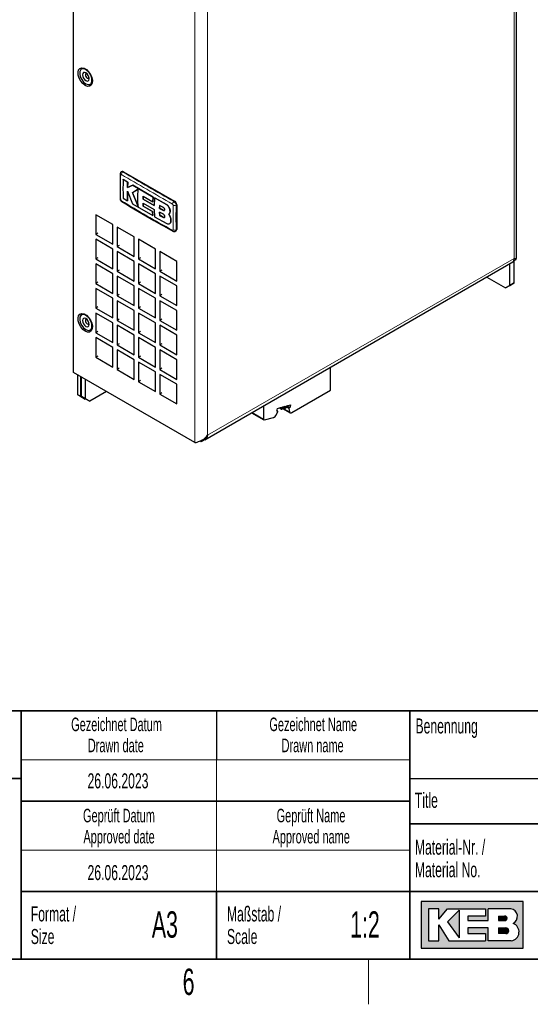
# Model space of a CAD drawing. Header units: millimetres. Extents: x 5 to 418, y 2 to 292.
# Tile 6 of 11: x 266 to 334, y 6 to 137. Entities that reach past the tile are written whole.
import ezdxf

# ---------------------------------------------------------------- set-up
doc = ezdxf.new("R2010")
doc.units = ezdxf.units.MM
doc.layers.add('SLD-0', color=7, linetype='Continuous')
doc.styles.add('SLDTEXTSTYLE0', font='TXT', dxfattribs={"width": 0.605})

msp = doc.modelspace()

# ---------------------------------------------------------------- hatches: boundary and pattern name
at = {"linetype": 'Continuous'}
h = msp.add_hatch(color=7, dxfattribs=at)
h.paths.add_polyline_path([(319.519086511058, 13.45626988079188), (333.083981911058, 13.45626988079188), (333.083981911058, 19.65736492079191), (319.519086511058, 19.65736492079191)], flags=0)
edge = h.paths.add_edge_path(flags=0)
edge.add_arc((331.3188604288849, 15.61738520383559), 1.20464082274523, -81.72003226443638, 70.1709600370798, ccw=False)
edge.add_line((331.4923410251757, 14.42530131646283), (331.480008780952, 14.42519098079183))
edge.add_line((331.480008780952, 14.42519098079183), (328.4331606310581, 14.42519098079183))
edge.add_line((328.4331606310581, 14.42519098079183), (328.4331606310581, 16.16924896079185))
edge.add_line((328.4331606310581, 16.16924896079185), (325.7201815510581, 16.16924896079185))
edge.add_line((325.7201815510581, 16.16924896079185), (325.7201815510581, 15.39411208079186))
edge.add_line((325.7201815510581, 15.39411208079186), (328.0455921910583, 15.39411208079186))
edge.add_line((328.0455921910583, 15.39411208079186), (328.0455921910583, 14.42519098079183))
edge.add_line((328.0455921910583, 14.42519098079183), (323.2009866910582, 14.42519098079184))
edge.add_line((323.2009866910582, 14.42519098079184), (321.8444971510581, 16.55681740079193))
edge.add_line((321.8444971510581, 16.55681740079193), (321.8444971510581, 14.42519098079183))
edge.add_line((321.8444971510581, 14.42519098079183), (320.4880076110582, 14.42519098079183))
edge.add_line((320.4880076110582, 14.42519098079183), (320.4880076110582, 18.68844382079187))
edge.add_line((320.4880076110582, 18.68844382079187), (321.8444971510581, 18.68844382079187))
edge.add_line((321.8444971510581, 18.68844382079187), (321.8444971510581, 17.33195428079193))
edge.add_line((321.8444971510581, 17.33195428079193), (323.0072024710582, 18.68844382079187))
edge.add_line((323.0072024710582, 18.68844382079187), (328.0455921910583, 18.68844382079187))
edge.add_line((328.0455921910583, 18.68844382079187), (328.0455921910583, 17.71952272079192))
edge.add_line((328.0455921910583, 17.71952272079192), (325.7201815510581, 17.71952272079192))
edge.add_line((325.7201815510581, 17.71952272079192), (325.7201815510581, 17.13817006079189))
edge.add_line((325.7201815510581, 17.13817006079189), (328.4331606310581, 17.13817006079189))
edge.add_line((328.4331606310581, 17.13817006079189), (328.4331606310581, 18.68844382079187))
edge.add_line((328.4331606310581, 18.68844382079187), (331.4242487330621, 18.68844382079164))
edge.add_line((331.4242487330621, 18.68844382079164), (331.4256482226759, 18.68844382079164))
edge.add_line((331.4256482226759, 18.68844382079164), (331.4259454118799, 18.68845828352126))
edge.add_arc((331.2860949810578, 17.67430640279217), 1.023749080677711, -64.45894120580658, 82.14849338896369, ccw=False)
msp.add_hatch(color=7, dxfattribs=at).paths.add_polyline_path([(324.5574762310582, 14.81275942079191), (324.557476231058, 18.49465960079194), (323.0072024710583, 16.94438584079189)], flags=0)
h = msp.add_hatch(color=7, dxfattribs=at)
edge = h.paths.add_edge_path(flags=0)
edge.add_line((329.7896501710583, 17.13817006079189), (330.6013652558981, 17.13817006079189))
edge.add_arc((330.6568434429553, 17.42884639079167), 0.2959232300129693, 259.1945394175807, 460.8054605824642)
edge.add_line((330.6013652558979, 17.71952272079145), (329.7896501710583, 17.71952272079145))
edge.add_line((329.7896501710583, 17.71952272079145), (329.7896501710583, 17.13817006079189))
h = msp.add_hatch(color=7, dxfattribs=at)
edge = h.paths.add_edge_path(flags=0)
edge.add_line((329.7896501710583, 15.39411208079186), (330.7588584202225, 15.39411208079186))
edge.add_arc((330.7588584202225, 15.78168052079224), 0.3875684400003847, 270.0000000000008, 450.0000000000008)
edge.add_line((330.7588584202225, 16.16924896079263), (330.7386620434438, 16.16924896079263))
edge.add_line((330.7386620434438, 16.16924896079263), (329.7896501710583, 16.16924896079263))
edge.add_line((329.7896501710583, 16.16924896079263), (329.7896501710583, 15.39411208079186))

# ---------------------------------------------------------------- linework, layer by layer
at = {"color": 7, "linetype": 'Continuous', "lineweight": 18}
for p, q in [((331.8544699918, 105.1358900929), (331.8544699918, 183.5238080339)), ((289.4280631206, 80.6434874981), (289.4280631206, 160.9911033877)), ((291.1251193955, 81.6233364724), (291.1251193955, 160.0112544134)), ((279.9528322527, 116.6520482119), (279.8645946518, 116.6011097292)), ((286.7410573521, 112.7332892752), (286.6528194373, 112.6823506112)), ((285.2603347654, 111.5118687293), (285.2659989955, 111.5151386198)), ((285.6179148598, 112.3149797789), (285.6235814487, 112.318251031)), ((287.0239000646, 112.2433913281), (286.9356786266, 112.192462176)), ((285.2676359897, 110.5777975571), (285.2733016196, 110.5810682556)), ((287.0239000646, 108.9772280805), (286.9356787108, 108.926298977)), ((331.8544699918, 105.1358900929), (291.1251193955, 81.6233364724)), ((300.9298847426, 85.1806011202), (300.7498447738, 85.2845359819)), ((302.0027576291, 84.7486633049), (301.1027528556, 85.2682250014)), ((301.421653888, 85.3123312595), (301.2416139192, 85.4162661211)), ((301.9433004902, 85.1618087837), (301.5877871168, 85.3670422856)), ((301.9908275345, 85.2531914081), (301.6095321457, 85.4733085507)), ((301.6118154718, 85.4844669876), (302.0032723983, 85.2584837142)), ((298.5698078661, 83.752292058), (297.0429624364, 84.6337211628)), ((300.4214149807, 84.8347517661), (300.3596363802, 84.8704157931))]:
    msp.add_line(p, q, dxfattribs=at)
at = {"color": 7, "linetype": 'Continuous', "lineweight": 25}
for p, q in [((332.2059418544, 105.1356970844), (332.2059418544, 184.5035773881)), ((273.3060285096, 89.9505399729), (273.3060285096, 170.2981558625)), ((279.7528485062, 116.6718514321), (279.6649885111, 116.6211309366)), ((279.9528322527, 116.6520482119), (286.7410573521, 112.7332892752)), ((279.8976879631, 115.6369807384), (279.903349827, 115.6402492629)), ((280.5004674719, 115.2667176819), (279.8976879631, 115.6369807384)), ((279.903349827, 115.6402492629), (280.5061348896, 115.2699894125)), ((280.4756589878, 114.5557897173), (280.5004674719, 115.2667176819)), ((280.5061348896, 115.2699894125), (280.4813243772, 114.5590602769)), ((280.5004674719, 115.2667176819), (280.5061348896, 115.2699894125)), ((280.4687482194, 114.0617866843), (281.1640399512, 112.3729435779)), ((280.4979233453, 112.7790334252), (280.4687482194, 114.0617866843)), ((280.4744130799, 114.0650569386), (280.5035905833, 112.782305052)), ((281.1902142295, 114.8475866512), (280.4756589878, 114.5557897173)), ((280.4756589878, 114.5557897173), (280.4813243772, 114.5590602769)), ((280.4813243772, 114.5590602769), (281.1958906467, 114.8508635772)), ((281.9122586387, 114.3300012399), (281.1462236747, 113.8630462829)), ((281.1462236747, 113.8630462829), (281.1518863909, 113.8663152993)), ((281.1462236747, 113.8630462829), (281.9051444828, 112.0362973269)), ((281.1518863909, 113.8663152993), (281.9179416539, 114.3332819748)), ((281.9108246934, 112.0395764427), (281.1518863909, 113.8663152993)), ((281.1902142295, 114.8475866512), (281.1958906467, 114.8508635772)), ((283.8892956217, 113.2715141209), (281.1902142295, 114.8475866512)), ((281.1958906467, 114.8508635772), (283.8949826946, 113.2747971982)), ((279.8966259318, 113.1497261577), (280.4979233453, 112.7790334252)), ((280.4979233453, 112.7790334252), (280.5035905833, 112.782305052)), ((282.5562987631, 112.9997835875), (282.5715806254, 113.3853134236)), ((282.5562987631, 112.9997835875), (282.5619582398, 113.0030507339)), ((284.0338538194, 112.1612746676), (282.5562987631, 112.9997835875)), ((282.5772492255, 113.3885858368), (282.5619582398, 113.0030507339)), ((282.5619582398, 113.0030507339), (284.0395144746, 112.1645424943)), ((282.5715806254, 113.3853134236), (283.8470608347, 112.6571495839)), ((283.8470608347, 112.6571495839), (283.8892956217, 113.2715141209)), ((283.8470608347, 112.6571495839), (283.8527289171, 112.6604216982)), ((283.8949826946, 113.2747971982), (283.8527289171, 112.6604216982)), ((283.8892956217, 113.2715141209), (283.8949826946, 113.2747971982)), ((284.0884305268, 113.1594718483), (284.0338538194, 112.1612746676)), ((284.0884305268, 113.1594718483), (284.0941156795, 113.1627538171)), ((285.6179148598, 112.3149797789), (284.0884305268, 113.1594718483)), ((284.0941156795, 113.1627538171), (285.6235814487, 112.318251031)), ((281.1640399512, 112.3729435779), (283.8337060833, 110.8114592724)), ((282.5547916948, 112.4841991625), (284.0321564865, 111.6460063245)), ((282.5694450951, 112.0762063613), (282.5547916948, 112.4841991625)), ((282.5604499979, 112.4874656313), (282.5751122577, 112.0794779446)), ((282.5694450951, 112.0762063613), (282.5751122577, 112.0794779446)), ((283.792947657, 111.3771401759), (282.5694450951, 112.0762063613)), ((282.5751122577, 112.0794779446), (283.7986145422, 111.3804115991)), ((283.792947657, 111.3771401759), (283.7986145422, 111.3804115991)), ((283.8337060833, 110.8114592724), (283.792947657, 111.3771401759)), ((283.7986145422, 111.3804115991), (283.8393919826, 110.8147416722)), ((284.0321564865, 111.6460063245), (284.0844211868, 110.6705158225)), ((284.7447557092, 111.2609630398), (284.7555996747, 110.8507710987)), ((285.2591380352, 110.9893438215), (284.7447557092, 111.2609630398)), ((284.7572575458, 112.154495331), (284.7462831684, 111.7836788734)), ((284.7462831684, 111.7836788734), (284.7519458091, 111.7869478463)), ((284.7462831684, 111.7836788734), (285.2603347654, 111.5118687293)), ((284.7612656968, 110.8540420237), (284.7504177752, 111.2642316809)), ((284.7519458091, 111.7869478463), (284.7629241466, 112.15776659)), ((285.2659989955, 111.5151386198), (284.7519458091, 111.7869478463)), ((285.2689351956, 111.8813147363), (284.7572575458, 112.154495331)), ((286.1393029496, 111.4228165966), (286.1449682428, 111.4260871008)), ((287.0239000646, 112.2433913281), (287.0239000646, 108.9772280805)), ((278.5386186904, 109.6296645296), (276.2758769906, 110.9359175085)), ((276.2758769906, 110.9359175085), (276.2758769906, 108.3229869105)), ((283.8337060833, 110.8114592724), (283.8393919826, 110.8147416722)), ((284.0844211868, 110.6705158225), (285.7288598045, 109.7659091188)), ((284.7555996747, 110.8507710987), (284.7612656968, 110.8540420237)), ((284.7555996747, 110.8507710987), (285.2676359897, 110.5777975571)), ((285.2733016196, 110.5810682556), (284.7612656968, 110.8540420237)), ((286.1346458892, 110.6947849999), (285.9644211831, 111.0126329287)), ((285.9660159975, 111.0135468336), (285.9716886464, 111.0168215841)), ((285.9700876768, 111.0159041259), (286.1403130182, 110.6980565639)), ((286.1346458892, 110.6947849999), (286.1403130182, 110.6980565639)), ((278.5386186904, 107.0167339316), (278.5386186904, 109.6296645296)), ((281.3670458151, 107.9968483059), (279.1043041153, 109.3031012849)), ((279.1043041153, 109.3031012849), (279.1043041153, 106.6901706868)), ((286.0744663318, 109.736506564), (286.0801758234, 109.7398025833)), ((286.180183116, 109.858392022), (286.1858472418, 109.8616618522)), ((286.8531808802, 108.7433695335), (286.9410410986, 108.7940901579)), ((276.558719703, 108.4862685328), (276.2758769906, 108.3229869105)), ((276.2758769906, 108.3229869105), (278.5386186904, 107.0167339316)), ((278.5386186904, 106.3635012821), (276.2758769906, 107.669754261)), ((276.2758769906, 107.669754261), (276.2758769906, 105.0568236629)), ((281.3670458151, 105.3839177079), (281.3670458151, 107.9968483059)), ((284.1954729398, 106.3640320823), (281.93273124, 107.6702850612)), ((281.93273124, 107.6702850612), (281.93273124, 105.0573544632)), ((278.5386186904, 103.750570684), (278.5386186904, 106.3635012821)), ((279.3871468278, 106.8534523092), (279.1043041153, 106.6901706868)), ((279.1043041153, 106.6901706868), (281.3670458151, 105.3839177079)), ((281.3670458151, 104.7306850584), (279.1043041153, 106.0369380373)), ((279.1043041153, 106.0369380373), (279.1043041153, 103.4240074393)), ((284.1954729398, 103.7511014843), (284.1954729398, 106.3640320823)), ((287.0239000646, 104.7312158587), (284.7611583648, 106.0374688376)), ((284.7611583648, 106.0374688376), (284.7611583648, 103.4245382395)), ((276.558719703, 105.2201052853), (276.2758769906, 105.0568236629)), ((276.2758769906, 105.0568236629), (278.5386186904, 103.750570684)), ((281.3670458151, 102.1177544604), (281.3670458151, 104.7306850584)), ((282.2155739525, 105.2206360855), (281.93273124, 105.0573544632)), ((281.93273124, 105.0573544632), (284.1954729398, 103.7511014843)), ((287.0239000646, 102.1182852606), (287.0239000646, 104.7312158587)), ((331.81473513, 104.7862822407), (332.1373127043, 104.9725023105)), ((331.8544699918, 101.8695676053), (331.8544699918, 104.8092206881)), ((332.1373127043, 104.9725023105), (332.1373127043, 105.1204307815)), ((278.5386186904, 103.0973380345), (276.2758769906, 104.4035910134)), ((276.2758769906, 104.4035910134), (276.2758769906, 101.7906604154)), ((279.3871468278, 103.5872890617), (279.1043041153, 103.4240074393)), ((279.1043041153, 103.4240074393), (281.3670458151, 102.1177544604)), ((284.1954729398, 103.0978688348), (281.93273124, 104.4041218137)), ((281.93273124, 104.4041218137), (281.93273124, 101.7911912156)), ((285.0440010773, 103.5878198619), (284.7611583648, 103.4245382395)), ((284.7611583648, 103.4245382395), (287.0239000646, 102.1182852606)), ((290.7633938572, 81.0086033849), (331.7190417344, 104.6517956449)), ((331.2887845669, 101.5430043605), (331.2887845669, 104.403413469)), ((278.5386186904, 100.4844074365), (278.5386186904, 103.0973380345)), ((281.3670458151, 101.4645218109), (279.1043041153, 102.7707747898)), ((279.1043041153, 102.7707747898), (279.1043041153, 100.1578441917)), ((284.1954729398, 100.4849382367), (284.1954729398, 103.0978688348)), ((287.0239000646, 101.4650526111), (284.7611583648, 102.77130559)), ((284.7611583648, 102.77130559), (284.7611583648, 100.158374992)), ((328.245551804, 102.64659259), (330.7230991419, 101.2163349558)), ((276.558719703, 101.9539420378), (276.2758769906, 101.7906604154)), ((276.2758769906, 101.7906604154), (278.5386186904, 100.4844074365)), ((278.5386186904, 99.831174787), (276.2758769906, 101.1374277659)), ((276.2758769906, 101.1374277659), (276.2758769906, 98.5244971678)), ((281.3670458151, 98.8515912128), (281.3670458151, 101.4645218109)), ((282.2155739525, 101.954472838), (281.93273124, 101.7911912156)), ((281.93273124, 101.7911912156), (284.1954729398, 100.4849382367)), ((284.1954729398, 99.8317055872), (281.93273124, 101.1379585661)), ((281.93273124, 101.1379585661), (281.93273124, 98.5250279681)), ((287.0239000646, 98.8521220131), (287.0239000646, 101.4650526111)), ((330.7230991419, 101.2163349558), (331.2887845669, 101.5430043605)), ((331.2887845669, 101.5428982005), (330.7230991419, 101.2163349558)), ((331.2887845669, 101.5430043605), (331.8544699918, 101.8695676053)), ((331.8544699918, 101.8695676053), (331.2887845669, 101.5428982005)), ((278.5386186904, 97.2182441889), (278.5386186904, 99.831174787)), ((279.3871468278, 100.3211258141), (279.1043041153, 100.1578441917)), ((279.1043041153, 100.1578441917), (281.3670458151, 98.8515912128)), ((281.3670458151, 98.1983585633), (279.1043041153, 99.5046115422)), ((279.1043041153, 99.5046115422), (279.1043041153, 96.8916809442)), ((284.1954729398, 97.2187749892), (284.1954729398, 99.8317055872)), ((285.0440010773, 100.3216566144), (284.7611583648, 100.158374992)), ((284.7611583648, 100.158374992), (287.0239000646, 98.8521220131)), ((287.0239000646, 98.1988893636), (284.7611583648, 99.5051423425)), ((284.7611583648, 99.5051423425), (284.7611583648, 96.8922117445)), ((276.558719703, 98.6877787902), (276.2758769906, 98.5244971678)), ((276.2758769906, 98.5244971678), (278.5386186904, 97.2182441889)), ((281.3670458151, 95.5854279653), (281.3670458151, 98.1983585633)), ((282.2155739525, 98.6883095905), (281.93273124, 98.5250279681)), ((281.93273124, 98.5250279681), (284.1954729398, 97.2187749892)), ((287.0239000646, 95.5859587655), (287.0239000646, 98.1988893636)), ((278.5386186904, 96.5650115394), (276.2758769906, 97.8712645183)), ((276.2758769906, 97.8712645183), (276.2758769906, 95.2583339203)), ((279.3871468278, 97.0549625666), (279.1043041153, 96.8916809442)), ((279.1043041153, 96.8916809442), (281.3670458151, 95.5854279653)), ((284.1954729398, 96.5655423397), (281.93273124, 97.8717953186)), ((281.93273124, 97.8717953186), (281.93273124, 95.2588647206)), ((285.0440010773, 97.0554933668), (284.7611583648, 96.8922117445)), ((284.7611583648, 96.8922117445), (287.0239000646, 95.5859587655)), ((278.5386186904, 93.9520809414), (278.5386186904, 96.5650115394)), ((281.3670458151, 94.9321953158), (279.1043041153, 96.2384482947)), ((279.1043041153, 96.2384482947), (279.1043041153, 93.6255176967)), ((284.1954729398, 93.9526117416), (284.1954729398, 96.5655423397)), ((287.0239000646, 94.932726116), (284.7611583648, 96.2389790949)), ((284.7611583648, 96.2389790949), (284.7611583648, 93.6260484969)), ((276.558719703, 95.4216155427), (276.2758769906, 95.2583339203)), ((276.2758769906, 95.2583339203), (278.5386186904, 93.9520809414)), ((278.5386186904, 93.2988482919), (276.2758769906, 94.6051012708)), ((276.2758769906, 94.6051012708), (276.2758769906, 91.9921706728)), ((281.3670458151, 92.3192647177), (281.3670458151, 94.9321953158)), ((282.2155739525, 95.4221463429), (281.93273124, 95.2588647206)), ((281.93273124, 95.2588647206), (284.1954729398, 93.9526117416)), ((284.1954729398, 93.2993790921), (281.93273124, 94.605632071)), ((281.93273124, 94.605632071), (281.93273124, 91.992701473)), ((287.0239000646, 92.319795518), (287.0239000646, 94.932726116)), ((278.5386186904, 90.6859176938), (278.5386186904, 93.2988482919)), ((279.3871468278, 93.788799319), (279.1043041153, 93.6255176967)), ((279.1043041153, 93.6255176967), (281.3670458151, 92.3192647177)), ((281.3670458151, 91.6660320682), (279.1043041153, 92.9722850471)), ((279.1043041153, 92.9722850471), (279.1043041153, 90.3593544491)), ((284.1954729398, 90.6864484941), (284.1954729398, 93.2993790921)), ((285.0440010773, 93.7893301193), (284.7611583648, 93.6260484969)), ((284.7611583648, 93.6260484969), (287.0239000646, 92.319795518)), ((287.0239000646, 91.6665628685), (284.7611583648, 92.9728158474)), ((284.7611583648, 92.9728158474), (284.7611583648, 90.3598852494)), ((276.558719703, 92.1554522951), (276.2758769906, 91.9921706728)), ((276.2758769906, 91.9921706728), (278.5386186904, 90.6859176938)), ((281.3670458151, 89.0531014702), (281.3670458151, 91.6660320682)), ((282.2155739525, 92.1559830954), (281.93273124, 91.992701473)), ((281.93273124, 91.992701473), (284.1954729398, 90.6864484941)), ((287.0239000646, 89.0536322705), (287.0239000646, 91.6665628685)), ((279.3871468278, 90.5226360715), (279.1043041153, 90.3593544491)), ((279.1043041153, 90.3593544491), (281.3670458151, 89.0531014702)), ((284.1954729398, 90.0332158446), (281.93273124, 91.3394688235)), ((281.93273124, 91.3394688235), (281.93273124, 88.7265382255)), ((285.0440010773, 90.5231668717), (284.7611583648, 90.3598852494)), ((284.7611583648, 90.3598852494), (287.0239000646, 89.0536322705)), ((307.479353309, 87.6186850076), (307.479353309, 90.6585213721)), ((289.4280631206, 80.6434874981), (273.3060285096, 89.9505399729)), ((273.8717139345, 87.0109399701), (273.8717139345, 89.6239767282)), ((274.2959780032, 86.7660175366), (274.2959780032, 89.3790542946)), ((274.3525465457, 86.798673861), (274.3525465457, 89.3463979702)), ((274.9182319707, 86.4721106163), (274.9182319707, 89.0198347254)), ((284.1954729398, 87.4202852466), (284.1954729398, 90.0332158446)), ((287.0239000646, 88.4003996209), (284.7611583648, 89.7066525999)), ((284.7611583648, 89.7066525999), (284.7611583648, 87.0937220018)), ((282.2155739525, 88.8898198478), (281.93273124, 88.7265382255)), ((281.93273124, 88.7265382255), (284.1954729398, 87.4202852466)), ((287.0239000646, 85.7874690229), (287.0239000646, 88.4003996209)), ((273.8717139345, 87.0109399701), (274.2959780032, 86.7660175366)), ((274.4373993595, 86.6842705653), (273.8717139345, 87.0109399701)), ((274.2959780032, 86.7660175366), (274.8616634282, 86.4393481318)), ((274.3525465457, 86.798673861), (274.9182319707, 86.4721106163)), ((274.9182319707, 86.4720044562), (274.3525465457, 86.798673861)), ((274.8616634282, 86.4393481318), (274.4373993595, 86.6842705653)), ((274.9182319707, 86.4720044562), (274.8616634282, 86.4393481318)), ((274.9182319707, 86.4721106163), (275.4839173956, 86.1454412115)), ((275.4839173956, 86.1454412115), (274.9182319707, 86.4720044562)), ((277.6906422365, 87.4193563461), (275.4839173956, 86.1454412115)), ((285.0440010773, 87.2570036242), (284.7611583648, 87.0937220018)), ((284.7611583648, 87.0937220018), (287.0239000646, 85.7874690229)), ((302.3084259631, 84.6335721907), (307.479353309, 87.6186850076)), ((298.5698078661, 85.5151502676), (298.5698078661, 83.752292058)), ((300.3483326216, 84.8151752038), (300.426662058, 85.1979650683)), ((300.426662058, 85.1979650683), (300.962827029, 85.3415875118)), ((300.6678601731, 85.2625747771), (300.9518511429, 85.0986302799)), ((300.962827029, 85.3415875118), (300.9298847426, 85.1806011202)), ((301.0829430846, 85.1901145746), (302.0823447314, 84.6131722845)), ((301.0938077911, 85.2245111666), (301.1267500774, 85.3854975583)), ((301.1267500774, 85.3854975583), (301.4545961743, 85.4733176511)), ((301.1596293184, 85.3943049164), (301.4436202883, 85.2303604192)), ((301.4545961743, 85.4733176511), (301.421653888, 85.3123312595)), ((301.5855769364, 85.3562413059), (301.6185192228, 85.5172276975)), ((301.6185192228, 85.5172276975), (302.1546841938, 85.6608501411)), ((302.0763547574, 85.2780602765), (301.6482597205, 85.5251942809)), ((301.9433004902, 85.1618087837), (302.0027576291, 84.7486633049)), ((302.0763547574, 85.2780602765), (302.0032723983, 85.2584837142)), ((302.1546841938, 85.6608501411), (302.0763547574, 85.2780602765)), ((296.9843675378, 84.5998950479), (298.611237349, 83.6607230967)), ((298.6746266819, 83.6550591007), (299.9073705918, 83.9852740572)), ((300.2012427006, 84.2628255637), (300.4464835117, 84.7608566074)), ((300.4214149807, 84.8347517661), (300.3483326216, 84.8151752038)), ((300.4429673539, 84.8328260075), (300.3615609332, 84.8798209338)), ((302.2091233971, 84.6018442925), (302.2757305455, 84.61912183)), ((290.1512837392, 80.8791606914), (290.276591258, 80.8068222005)), ((290.276591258, 80.8068222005), (290.729139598, 81.0680727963)), ((290.276591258, 80.8068222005), (290.276591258, 80.9323379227))]:
    msp.add_line(p, q, dxfattribs=at)
at = {"color": 7, "linetype": 'Continuous', "lineweight": 25, "flags": 128}
for points in [[(274.8616634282, 128.1158034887), (274.5494112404, 128.3562325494), (274.2709964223, 128.6909468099), (274.0565895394, 129.0836747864), (273.9294249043, 129.491858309), (273.9032827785, 129.8712643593), (273.9809960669, 130.1807784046), (274.1541433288, 130.3868597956), (274.4039613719, 130.4671764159), (274.7033785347, 130.4130247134), (275.0199483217, 130.2302728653), (275.3193654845, 129.9387248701), (275.5691835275, 129.5699744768), (275.7423307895, 129.1639815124), (275.8200440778, 128.7647416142), (275.793901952, 128.4155186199), (275.666737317, 128.1541562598), (275.4523304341, 128.008977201), (275.173915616, 127.9957138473), (274.8616634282, 128.1158034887)], [(274.9433130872, 128.3262469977), (275.2396193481, 128.2191544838), (275.4959078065, 128.2544483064), (275.6775652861, 128.4273618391), (275.7600579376, 128.7145421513), (275.7322446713, 129.0772039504), (275.597881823, 129.4663677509), (275.3751158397, 129.8294748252), (275.0940325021, 130.1174855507), (274.7925936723, 130.2915024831), (274.5115103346, 130.3280236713), (274.2887443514, 130.2221167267), (274.154381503, 129.9880849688), (274.1265682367, 129.6575356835), (274.2090608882, 129.2751113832), (274.3907183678, 128.8924605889), (274.6470068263, 128.5612624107), (274.9433130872, 128.3262469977)], [(274.9433130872, 128.759013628), (275.1137898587, 128.6997574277), (275.2583130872, 128.7278383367), (275.3548804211, 128.8389812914), (275.3887903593, 129.0162657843), (275.3548804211, 129.2327018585), (275.2583130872, 129.4553390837), (275.1137898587, 129.6502829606), (274.9433130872, 129.787855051), (274.7728363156, 129.8471112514), (274.6283130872, 129.8190303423), (274.5317457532, 129.7078873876), (274.497835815, 129.5306028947), (274.5317457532, 129.3141668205), (274.6283130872, 129.0915295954), (274.7728363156, 128.8965857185), (274.9433130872, 128.759013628)], [(275.0571313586, 129.70507541), (275.0465936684, 129.7064408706), (274.9663029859, 129.6908403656), (274.9126544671, 129.6290942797), (274.8938156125, 129.5306028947), (274.9126544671, 129.4103606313), (274.9663029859, 129.286673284), (275.0465936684, 129.1783711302), (275.1413029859, 129.101942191)], [(275.1413029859, 129.101942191), (275.2360123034, 129.0690220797), (275.3163029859, 129.0846225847), (275.3699515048, 129.1463686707), (275.3740233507, 129.1561429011)], [(274.8616634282, 95.4541710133), (274.5494112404, 95.694600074), (274.2709964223, 96.0293143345), (274.0565895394, 96.422042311), (273.9294249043, 96.8302258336), (273.9032827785, 97.2096318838), (273.9809960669, 97.5191459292), (274.1541433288, 97.7252273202), (274.4039613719, 97.8055439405), (274.7033785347, 97.751392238), (275.0199483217, 97.5686403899), (275.3193654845, 97.2770923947), (275.5691835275, 96.9083420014), (275.7423307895, 96.502349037), (275.8200440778, 96.1031091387), (275.793901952, 95.7538861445), (275.666737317, 95.4925237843), (275.4523304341, 95.3473447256), (275.173915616, 95.3340813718), (274.8616634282, 95.4541710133)], [(274.9433130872, 95.6646145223), (275.2396193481, 95.5575220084), (275.4959078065, 95.592815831), (275.6775652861, 95.7657293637), (275.7600579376, 96.0529096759), (275.7322446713, 96.415571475), (275.597881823, 96.8047352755), (275.3751158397, 97.1678423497), (275.0940325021, 97.4558530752), (274.7925936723, 97.6298700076), (274.5115103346, 97.6663911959), (274.2887443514, 97.5604842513), (274.154381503, 97.3264524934), (274.1265682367, 96.995903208), (274.2090608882, 96.6134789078), (274.3907183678, 96.2308281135), (274.6470068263, 95.8996299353), (274.9433130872, 95.6646145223)], [(274.9433130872, 96.0973811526), (275.1137898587, 96.0381249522), (275.2583130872, 96.0662058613), (275.3548804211, 96.177348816), (275.3887903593, 96.3546333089), (275.3548804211, 96.5710693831), (275.2583130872, 96.7937066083), (275.1137898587, 96.9886504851), (274.9433130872, 97.1262225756), (274.7728363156, 97.1854787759), (274.6283130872, 97.1573978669), (274.5317457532, 97.0462549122), (274.497835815, 96.8689704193), (274.5317457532, 96.6525343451), (274.6283130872, 96.4298971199), (274.7728363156, 96.2349532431), (274.9433130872, 96.0973811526)], [(275.0571313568, 97.0434429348), (275.0465936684, 97.0448083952), (274.9663029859, 97.0292078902), (274.9126544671, 96.9674618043), (274.8938156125, 96.8689704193), (274.9126544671, 96.7487281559), (274.9663029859, 96.6250408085), (275.0465936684, 96.5167386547), (275.1413029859, 96.4403097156)], [(275.1413029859, 96.4403097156), (275.2360123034, 96.4073896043), (275.3163029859, 96.4229901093), (275.3699515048, 96.4847361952), (275.3740233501, 96.4945104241)], [(300.9298847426, 85.1806011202), (300.9270388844, 85.1568038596), (300.9286238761, 85.1353969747), (300.9345569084, 85.1174988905), (300.9445280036, 85.1040447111), (300.9580162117, 85.095737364), (300.974316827, 85.0930108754), (300.992578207, 85.0960076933), (301.0118462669, 85.104571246)], [(301.421653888, 85.3123312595), (301.4188080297, 85.2885339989), (301.4203930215, 85.267127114), (301.4263260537, 85.2492290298), (301.436297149, 85.2357748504), (301.449785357, 85.2274675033), (301.4660859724, 85.2247410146), (301.4843473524, 85.2277378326), (301.5036154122, 85.2363013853)], [(298.5698078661, 83.752292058), (298.5716967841, 83.7267803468), (298.5773130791, 83.7041310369), (298.586506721, 83.6849491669), (298.5990321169, 83.6697471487), (298.6145546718, 83.6589310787), (298.6326597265, 83.6527898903), (298.6528636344, 83.6514876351), (298.6746266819, 83.6550591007)], [(300.4464835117, 84.7608566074), (300.452721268, 84.7761589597), (300.4562796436, 84.7913250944), (300.4569407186, 84.8054262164), (300.4546640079, 84.8175987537), (300.4495889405, 84.8270972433), (300.4420263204, 84.8333399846), (300.4324392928, 84.8359446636), (300.4214149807, 84.8347517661)]]:
    msp.add_lwpolyline(points, dxfattribs=at)
at = {"color": 7, "linetype": 'Continuous', "lineweight": 18}
for centre, radius, start, end in [((280.0904708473, 116.2388117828), 0.4269424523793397, 121.9416519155, 176.6780410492), ((279.6370596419, 116.338615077), 0.1378361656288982, 185.1163136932, 244.8054470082), ((286.8926188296, 112.3182288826), 0.4359912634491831, 123.3676734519, 176.8722085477), ((286.7401615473, 112.5820809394), 0.4359239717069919, 243.1347853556, 296.6482476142), ((286.5947731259, 108.8604447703), 0.1379781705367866, 175.2087171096, 234.7189712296), ((286.7349296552, 109.3033087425), 0.4271259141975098, 243.3235180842, 298.0342776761)]:
    msp.add_arc(centre, radius, start, end, dxfattribs=at)
at = {"color": 7, "linetype": 'Continuous', "lineweight": 25}
for centre, radius, start, end in [((279.8356642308, 116.4884956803), 0.2011908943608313, 54.3824225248, 114.3071190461), ((279.6380466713, 113.067555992), 0.1387123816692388, 184.5563527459, 244.5233283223), ((279.796104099, 112.7795296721), 0.1325990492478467, 173.9521224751, 237.2196187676), ((286.409813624, 112.2154469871), 0.6147219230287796, 2.6054784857, 57.39452166), ((286.8336258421, 108.9530024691), 0.1918102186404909, 304.0563508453, 7.2558295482), ((300.9095987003, 85.2624169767), 0.1880687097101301, 302.933914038, 348.3722118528), ((301.4013678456, 85.394147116), 0.1880687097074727, 302.9339140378, 348.3722118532), ((302.0446108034, 85.1671689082), 0.1014520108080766, 122.0145814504, 183.0285804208), ((302.0172317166, 85.2083801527), 0.0520118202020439, 105.5683315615, 120.5079116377), ((299.8288137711, 84.2777845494), 0.3028754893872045, 285.0326844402, 300.5455021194), ((299.6667452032, 84.5177699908), 0.5921859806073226, 302.249732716, 334.4998079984), ((302.1608548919, 84.7524403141), 0.1581423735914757, 181.3685596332, 287.7715104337), ((302.2291661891, 84.7686919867), 0.1566507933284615, 287.2924711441, 300.3954132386)]:
    msp.add_arc(centre, radius, start, end, dxfattribs=at)
for points, knots in [([(279.666675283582, 116.6190633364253), (279.6614695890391, 116.6170436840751), (279.6187675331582, 116.6004765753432), (279.5620006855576, 116.5349822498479), (279.5126291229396, 116.437028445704), (279.497697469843, 116.3644859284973), (279.5000230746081, 116.3278410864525), (279.5001203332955, 116.326308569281)], [0, 0, 0, 0, 0.0472311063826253, 0.3874344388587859, 0.6881455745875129, 0.9869579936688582, 1, 1, 1, 1]), ([(279.4999800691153, 116.3264129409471), (279.4994268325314, 116.2784193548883), (279.4867768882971, 115.1810295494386), (279.4954567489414, 114.0952168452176), (279.5037570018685, 113.0568914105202)], [0, 0, 0, 0, 0.043734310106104, 1, 1, 1, 1]), ([(279.8976879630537, 115.6369807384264), (279.8911687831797, 115.2931247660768), (279.8752811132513, 114.4551251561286), (279.8887083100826, 113.6339493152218), (279.8966259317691, 113.1497261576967)], [0, 0, 0, 0, 0.410329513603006, 1, 1, 1, 1]), ([(281.905144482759, 112.0362973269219), (281.8839537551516, 112.3640081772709), (281.8363851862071, 113.0996476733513), (281.8851933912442, 113.8911148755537), (281.9122586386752, 114.3300012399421)], [0, 0, 0, 0, 0.4454775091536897, 0.9999999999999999, 0.9999999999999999, 0.9999999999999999, 0.9999999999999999]), ([(279.5022091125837, 113.0542802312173), (279.5014524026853, 113.0495331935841), (279.4946625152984, 113.0069384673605), (279.5215015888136, 112.9154073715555), (279.5833755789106, 112.7875570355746), (279.6613086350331, 112.70140911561), (279.7164657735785, 112.6742257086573), (279.7229296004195, 112.6710401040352)], [0, 0, 0, 0, 0.0316048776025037, 0.283587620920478, 0.5952120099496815, 0.9525631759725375, 1, 1, 1, 1]), ([(279.7272249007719, 112.6721517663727), (281.1373996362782, 111.8404023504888), (283.3775396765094, 110.5191227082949), (285.6695186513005, 109.2280656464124), (286.5186901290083, 108.7497327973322)], [0, 0, 0, 0, 0.6295029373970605, 1, 1, 1, 1]), ([(285.2603347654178, 111.5118687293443), (285.2789918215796, 111.5041439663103), (285.3163057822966, 111.4886945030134), (285.36638168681, 111.4945063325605), (285.4048268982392, 111.5216011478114), (285.4273771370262, 111.5688404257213), (285.4315497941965, 111.6303891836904), (285.4169641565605, 111.6994158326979), (285.3853027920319, 111.7681798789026), (285.340162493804, 111.8286756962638), (285.2987332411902, 111.8644233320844), (285.2746497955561, 111.8780753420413), (285.2689351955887, 111.8813147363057)], [0, 0, 0, 0, 0.1075779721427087, 0.2151550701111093, 0.3227413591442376, 0.4302646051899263, 0.5376806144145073, 0.6449865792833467, 0.752213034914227, 0.8594107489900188, 0.9666405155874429, 0.9999999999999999, 0.9999999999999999, 0.9999999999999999, 0.9999999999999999]), ([(285.3837665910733, 111.5078216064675), (285.3836414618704, 111.5076951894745), (285.37246768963, 111.4964064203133), (285.3375371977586, 111.4935750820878), (285.2963293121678, 111.5002798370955), (285.271868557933, 111.5122631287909), (285.2659989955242, 111.5151386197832)], [0, 0, 0, 0, 0.004864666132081, 0.4344043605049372, 0.8642805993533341, 0.9999999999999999, 0.9999999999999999, 0.9999999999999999, 0.9999999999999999]), ([(286.1393029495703, 111.4228165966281), (286.1342962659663, 111.4935578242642), (286.1242829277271, 111.6350398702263), (286.0351182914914, 111.8650872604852), (285.9029865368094, 112.0750238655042), (285.7556534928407, 112.2293225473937), (285.657086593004, 112.2906195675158), (285.6179148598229, 112.3149797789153)], [0, 0, 0, 0, 0.2145899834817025, 0.4291787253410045, 0.6437975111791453, 0.8584406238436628, 1, 1, 1, 1]), ([(285.6235814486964, 112.3182510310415), (285.6830738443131, 112.2789783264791), (285.8020585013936, 112.2004330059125), (285.9586017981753, 112.0092656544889), (286.0762417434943, 111.7909324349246), (286.1379124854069, 111.5871845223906), (286.1429622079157, 111.4718889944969), (286.1449682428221, 111.4260871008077)], [0, 0, 0, 0, 0.2146285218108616, 0.4292565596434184, 0.643894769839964, 0.8585348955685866, 1, 1, 1, 1]), ([(285.9644211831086, 111.0126329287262), (286.006432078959, 111.0465345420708), (286.0904553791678, 111.1143389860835), (286.1391812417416, 111.2713816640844), (286.1392710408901, 111.3831142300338), (286.1393029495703, 111.4228165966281)], [0, 0, 0, 0, 0.3919652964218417, 0.7839446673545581, 1, 1, 1, 1]), ([(286.1449682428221, 111.4260871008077), (286.1422145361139, 111.3550909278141), (286.1367071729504, 111.2130998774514), (286.0621897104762, 111.0804325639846), (285.9942857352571, 111.0328577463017), (285.97008767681, 111.0159041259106)], [0, 0, 0, 0, 0.3915997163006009, 0.7831922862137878, 1, 1, 1, 1]), ([(285.2676359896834, 110.5777975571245), (285.2887245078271, 110.5688687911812), (285.3309022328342, 110.5510109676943), (285.386327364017, 110.5565732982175), (285.4279587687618, 110.5860864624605), (285.4511191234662, 110.6383220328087), (285.4532406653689, 110.7068316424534), (285.4340424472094, 110.7840223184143), (285.3955755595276, 110.8612298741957), (285.3421269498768, 110.9294257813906), (285.2937165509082, 110.9700091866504), (285.2658289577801, 110.985602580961), (285.2591380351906, 110.9893438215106)], [0, 0, 0, 0, 0.1073587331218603, 0.2147209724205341, 0.3220030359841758, 0.429223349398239, 0.5364372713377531, 0.6436973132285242, 0.7510459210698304, 0.8585026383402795, 0.966051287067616, 1, 1, 1, 1]), ([(285.4046822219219, 110.5710134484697), (285.4044440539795, 110.570767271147), (285.3923694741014, 110.5582866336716), (285.3535194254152, 110.5557687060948), (285.3074808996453, 110.5640934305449), (285.27986119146, 110.5778105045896), (285.2733016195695, 110.581068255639)], [0, 0, 0, 0, 0.0086281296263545, 0.4374267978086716, 0.8663910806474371, 1, 1, 1, 1]), ([(286.1801831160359, 109.858392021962), (286.2087691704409, 109.9338475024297), (286.2659416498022, 110.0847594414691), (286.2471248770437, 110.3865797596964), (286.171281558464, 110.5943990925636), (286.1346458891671, 110.6947849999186)], [0, 0, 0, 0, 0.3407821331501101, 0.6815686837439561, 1, 1, 1, 1]), ([(286.1403130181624, 110.6980565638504), (286.1790860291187, 110.5904702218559), (286.2566328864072, 110.3752952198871), (286.2691685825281, 110.0764424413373), (286.2129827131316, 109.9316099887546), (286.1858472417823, 109.8616618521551)], [0, 0, 0, 0, 0.3408171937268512, 0.6816417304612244, 1, 1, 1, 1]), ([(285.7288598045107, 109.7659091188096), (285.7842118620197, 109.7417853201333), (285.8949161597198, 109.6935376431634), (286.0399802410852, 109.7079102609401), (286.1339755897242, 109.771762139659), (286.1685470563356, 109.8365767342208), (286.1801831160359, 109.858392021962)], [0, 0, 0, 0, 0.2851253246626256, 0.5702515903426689, 0.855355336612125, 1, 1, 1, 1]), ([(286.1858472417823, 109.8616618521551), (286.1631735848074, 109.8162999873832), (286.1364934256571, 109.7629225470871), (286.0853711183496, 109.7471694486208), (286.0776941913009, 109.7448038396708)], [0, 0, 0, 0, 0.8498321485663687, 1, 1, 1, 1]), ([(286.5161587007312, 108.7494097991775), (286.5202157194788, 108.7464076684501), (286.5574683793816, 108.7188412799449), (286.6435294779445, 108.6989831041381), (286.7585620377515, 108.6980374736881), (286.8227180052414, 108.7312517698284), (286.851288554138, 108.7460430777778)], [0, 0, 0, 0, 0.042863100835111, 0.3935807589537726, 0.7299435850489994, 1, 1, 1, 1]), ([(331.7190342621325, 104.6518128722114), (331.7190491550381, 104.651814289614), (331.7919710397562, 104.6587544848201), (331.8675002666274, 104.8174639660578), (331.8588134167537, 105.0297480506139), (331.8544699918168, 105.1358900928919)], [0, 0, 0, 0, 0.0001021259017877, 0.5000510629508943, 1, 1, 1, 1]), ([(331.8544699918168, 105.1358900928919), (331.9572417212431, 105.1257003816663), (332.1589825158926, 105.105697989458), (332.1881776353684, 105.1260732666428), (332.2025000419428, 105.1360688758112)], [0, 0, 0, 0, 0.5094246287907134, 1, 1, 1, 1]), ([(289.4280631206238, 80.64348749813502), (289.5546213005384, 80.66894166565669), (289.807820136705, 80.71986658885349), (290.2954272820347, 80.92317007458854), (290.7675503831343, 81.22034952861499), (291.0091158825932, 81.49259835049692), (291.1251193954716, 81.62333647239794)], [0, 0, 0, 0, 0.2547259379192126, 0.5096178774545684, 0.7645108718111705, 1, 1, 1, 1]), ([(291.1251193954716, 81.62333647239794), (291.0931031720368, 81.49263670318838), (291.0290707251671, 81.2312371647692), (290.8027858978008, 80.99134108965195), (290.6007287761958, 80.95813772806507), (290.5140255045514, 80.94389007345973)], [0, 0, 0, 0, 0.3634211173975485, 0.7268422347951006, 1, 1, 1, 1])]:
    msp.add_open_spline(points, degree=3, knots=knots, dxfattribs=at)
at = {"color": 7, "linetype": 'Continuous', "lineweight": 18}
for points, knots in [([(279.6675829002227, 116.6168268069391), (279.6826625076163, 116.6254739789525), (279.7202858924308, 116.6470485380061), (279.7917096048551, 116.637516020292), (279.8438839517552, 116.6114547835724), (279.8645946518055, 116.6011097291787)], [0, 0, 0, 0, 0.28743510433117, 0.7171460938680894, 1, 1, 1, 1]), ([(279.8645946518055, 116.6011097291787), (280.9849635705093, 115.9417339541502), (283.2258763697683, 114.6228794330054), (285.5104456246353, 113.329227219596), (286.6528194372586, 112.682350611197)], [0, 0, 0, 0, 0.4999609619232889, 1, 1, 1, 1]), ([(279.5783837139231, 116.2138916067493), (279.572069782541, 115.8426867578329), (279.5594409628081, 115.1002207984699), (279.5600368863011, 114.0095724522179), (279.5724008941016, 113.2902257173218), (279.578380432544, 112.9423319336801)], [0, 0, 0, 0, 0.3404986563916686, 0.681048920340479, 1, 1, 1, 1]), ([(279.6642457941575, 116.2635516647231), (279.658040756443, 116.2666484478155), (279.6423555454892, 116.2744765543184), (279.6185379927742, 116.2762774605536), (279.5968602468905, 116.266395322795), (279.58184050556, 116.2454536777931), (279.5795337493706, 116.2243919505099), (279.5783837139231, 116.2138916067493)], [0, 0, 0, 0, 0.1405669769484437, 0.3553278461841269, 0.5708438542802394, 0.7860438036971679, 0.9999999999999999, 0.9999999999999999, 0.9999999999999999, 0.9999999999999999]), ([(286.4572770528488, 112.3420179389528), (285.3149624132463, 113.003104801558), (283.0305115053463, 114.3251752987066), (280.7862759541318, 115.6174598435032), (279.6642457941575, 116.2635516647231)], [0, 0, 0, 0, 0.500039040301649, 1, 1, 1, 1]), ([(279.578380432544, 112.9423319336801), (279.5789326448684, 112.9348407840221), (279.5803283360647, 112.9159072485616), (279.5909295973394, 112.8822610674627), (279.6103524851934, 112.8459915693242), (279.6357792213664, 112.8139448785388), (279.6547744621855, 112.8003012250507), (279.6642430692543, 112.7935002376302)], [0, 0, 0, 0, 0.1406568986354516, 0.3555038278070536, 0.5710328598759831, 0.7861716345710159, 1, 1, 1, 1]), ([(279.6642430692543, 112.7935002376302), (280.7864492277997, 112.1208044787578), (283.0306857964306, 110.775518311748), (285.3151396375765, 109.5064526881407), (286.4572771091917, 108.8719695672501)], [0, 0, 0, 0, 0.5000391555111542, 1, 1, 1, 1]), ([(286.6528194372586, 112.682350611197), (286.6847142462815, 112.6604435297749), (286.7485049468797, 112.6166286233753), (286.8333664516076, 112.5114590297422), (286.8973120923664, 112.3916563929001), (286.9310818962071, 112.2801699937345), (286.9343724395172, 112.2173848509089), (286.9356786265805, 112.1924621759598)], [0, 0, 0, 0, 0.2146723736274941, 0.4293520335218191, 0.6440261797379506, 0.8586955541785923, 1, 1, 1, 1]), ([(286.5431704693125, 112.1932053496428), (286.5427500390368, 112.2007724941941), (286.5416874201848, 112.2198981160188), (286.5313477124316, 112.2536949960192), (286.5119630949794, 112.289986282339), (286.4863310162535, 112.3219141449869), (286.4669419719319, 112.3353303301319), (286.4572770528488, 112.3420179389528)], [0, 0, 0, 0, 0.1406563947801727, 0.3555027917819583, 0.5710316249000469, 0.7861707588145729, 1, 1, 1, 1]), ([(286.5431705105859, 108.9216479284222), (286.5433430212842, 109.2893074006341), (286.5436880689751, 110.0246823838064), (286.5436361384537, 111.1156462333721), (286.5433222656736, 111.8419483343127), (286.5431704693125, 112.1932053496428)], [0, 0, 0, 0, 0.3404987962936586, 0.6810494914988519, 1, 1, 1, 1]), ([(286.9356786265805, 112.1924621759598), (286.9326566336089, 111.8434481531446), (286.9264087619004, 111.1218730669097), (286.9261126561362, 110.0329302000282), (286.9324899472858, 109.2951851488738), (286.9356787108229, 108.9262989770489)], [0, 0, 0, 0, 0.3189778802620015, 0.659476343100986, 1, 1, 1, 1]), ([(286.4572771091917, 108.8719695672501), (286.4636177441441, 108.8689510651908), (286.4796457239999, 108.8613208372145), (286.5037354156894, 108.8596770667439), (286.5254614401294, 108.8695871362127), (286.5402865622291, 108.8904164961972), (286.5422110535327, 108.9112575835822), (286.5431705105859, 108.9216479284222)], [0, 0, 0, 0, 0.1405668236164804, 0.3553275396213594, 0.5708435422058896, 0.7860436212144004, 1, 1, 1, 1]), ([(286.9356787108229, 108.9262989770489), (286.9323669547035, 108.8919606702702), (286.9257433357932, 108.8232829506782), (286.8912293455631, 108.7631238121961), (286.8586845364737, 108.7507522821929), (286.8505902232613, 108.7476753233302)], [0, 0, 0, 0, 0.4289835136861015, 0.8579808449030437, 1, 1, 1, 1])]:
    msp.add_open_spline(points, degree=3, knots=knots, dxfattribs=at)
at = {"layer": 'SLD-0', "lineweight": 35}
for p, q in [((225.616731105, 45), (266.3304509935, 45)), ((266.3304509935, 12), (266.3304509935, 45)), ((266.3304509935, 45), (266.3304509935, 12)), ((318, 45), (266.3304509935, 45)), ((318, 45), (318, 12)), ((318, 45), (318, 40.1053465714)), ((318, 45), (408, 45)), ((318, 45), (318, 12)), ((225.616731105, 36), (266.3304509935, 36)), ((266.3304509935, 33), (318, 33)), ((408, 30), (318, 30)), ((266.3304509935, 21), (318, 21)), ((292.3304509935, 21), (292.3304509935, 12)), ((318, 21), (390, 21)), ((26, 12), (408, 12)), ((225.616731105, 12), (266.3304509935, 12)), ((266.3304509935, 12), (318, 12)), ((408, 12), (318, 12))]:
    msp.add_line(p, q, dxfattribs=at)
at = {"layer": 'SLD-0'}
for p, q in [((292.3304509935, 45), (292.3304509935, 38.5)), ((318, 36), (408, 36)), ((331.4242487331, 18.6884438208), (331.4256482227, 18.6884438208)), ((331.4256482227, 18.6884438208), (331.4259454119, 18.6884582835)), ((331.480008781, 14.4251909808), (331.4923410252, 14.4253013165))]:
    msp.add_line(p, q, dxfattribs=at)
at = {"layer": 'SLD-0', "lineweight": 18}
for p, q in [((266.3304509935, 38.5), (318, 38.5)), ((292.3304509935, 38.5), (292.3304509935, 33)), ((292.3304509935, 33), (292.3304509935, 26.5)), ((266.3304509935, 26.5), (318, 26.5)), ((292.3304509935, 26.5), (292.3304509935, 21)), ((312.5, 6), (312.5, 12))]:
    msp.add_line(p, q, dxfattribs=at)
at = {"layer": 'SLD-0', "linetype": 'Continuous'}
for p, q in [((333.0839819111, 19.6573649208), (319.5190865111, 19.6573649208)), ((319.5190865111, 19.6573649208), (319.5190865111, 13.4562698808)), ((333.0839819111, 13.4562698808), (333.0839819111, 19.6573649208)), ((321.8444971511, 18.6884438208), (320.4880076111, 18.6884438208)), ((320.4880076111, 18.6884438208), (320.4880076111, 14.4251909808)), ((321.8444971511, 17.3319542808), (323.0072024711, 18.6884438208)), ((321.8444971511, 17.3319542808), (321.8444971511, 18.6884438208)), ((323.0072024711, 18.6884438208), (328.0455921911, 18.6884438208)), ((324.5574762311, 18.4946596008), (323.0072024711, 16.9443858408)), ((324.5574762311, 18.4946596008), (324.5574762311, 14.8127594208)), ((328.0455921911, 18.6884438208), (328.0455921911, 17.7195227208)), ((331.4242487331, 18.6884438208), (328.4331606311, 18.6884438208)), ((328.4331606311, 17.1381700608), (328.4331606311, 18.6884438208)), ((331.4242487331, 18.6884438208), (331.4256482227, 18.6884438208)), ((331.4256482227, 18.6884438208), (331.4259454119, 18.6884582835)), ((325.7201815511, 17.7195227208), (325.7201815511, 17.1381700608)), ((328.0455921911, 17.7195227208), (325.7201815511, 17.7195227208)), ((325.7201815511, 17.1381700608), (328.4331606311, 17.1381700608)), ((329.7896501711, 17.7195227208), (330.6013652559, 17.7195227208)), ((329.7896501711, 17.7195227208), (329.7896501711, 17.1381700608)), ((329.7896501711, 17.1381700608), (330.6013652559, 17.1381700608)), ((321.8444971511, 14.4251909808), (321.8444971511, 16.5568174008)), ((321.8444971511, 16.5568174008), (323.2009866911, 14.4251909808)), ((323.0072024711, 16.9443858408), (324.5574762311, 14.8127594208)), ((325.7201815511, 16.1692489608), (325.7201815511, 15.3941120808)), ((328.4331606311, 16.1692489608), (325.7201815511, 16.1692489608)), ((328.4331606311, 14.4251909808), (328.4331606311, 16.1692489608)), ((329.7896501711, 16.1692489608), (330.7588584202, 16.1692489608)), ((329.7896501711, 16.1692489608), (329.7896501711, 15.3941120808)), ((330.7386620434, 16.1692489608), (330.7588584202, 16.1692489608)), ((320.4880076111, 14.4251909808), (321.8444971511, 14.4251909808)), ((323.2009866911, 14.4251909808), (328.0455921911, 14.4251909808)), ((325.7201815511, 15.3941120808), (328.0455921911, 15.3941120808)), ((328.0455921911, 15.3941120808), (328.0455921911, 14.4251909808)), ((331.480008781, 14.4251909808), (328.4331606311, 14.4251909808)), ((330.7588584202, 15.3941120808), (329.7896501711, 15.3941120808)), ((331.480008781, 14.4251909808), (331.4923410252, 14.4253013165)), ((319.5190865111, 13.4562698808), (333.0839819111, 13.4562698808))]:
    msp.add_line(p, q, dxfattribs=at)
for centre, radius, start, end in [((331.2860949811, 17.6743064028), 1.023749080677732, 295.5410587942, 82.148493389), ((330.656843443, 17.4288463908), 0.2959232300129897, 259.1945394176, 100.8054605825), ((330.7588584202, 15.7816805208), 0.3875684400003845, 270, 90), ((331.3188604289, 15.6173852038), 1.204640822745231, 278.2799677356, 70.1709600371)]:
    msp.add_arc(centre, radius, start, end, dxfattribs=at)

# ---------------------------------------------------------------- texts
at = {"layer": 'SLD-0', "style": 'SLDTEXTSTYLE0'}
for s, insert, char_height, attachment_point in [('Gezeichnet Datum', (279.0254468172, 44.103942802), 1.8, 2), ('Gezeichnet Name', (305.1708434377, 44.1039425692), 1.8, 2), ('Benennung', (318.7636716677, 43.9908879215), 2, 1), ('Drawn date', (278.9302899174, 41.3039429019), 1.8, 2), ('Drawn name', (305.0870934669, 41.303942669), 1.8, 2), ('26.06.2023', (279.2203041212, 36.6989570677), 2, 2), ('Title', (318.6797653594, 34.1107265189), 2, 1), ('Geprüft Datum', (279.349366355, 31.9851255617), 1.8, 2), ('Geprüft Name', (304.8761939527, 31.9851255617), 1.8, 2), ('Approved date', (279.3620221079, 29.1851256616), 1.8, 2), ('Approved name', (304.900256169, 29.1851256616), 1.8, 2), ('Material-Nr. /', (318.6797653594, 27.8878268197), 2, 1), ('Material No.', (318.6797653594, 24.8878267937), 2, 1), ('26.06.2023', (279.2203041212, 24.5048723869), 2, 2), ('Format /', (267.6250939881, 19.0115942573), 2, 1), ('A3', (285.4514616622, 18.3608999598), 3.5, 2), ('Maßstab /', (293.7028556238, 19.0115944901), 2, 1), ('1:2', (312.0463964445, 18.3609001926), 3.5, 2), ('Size', (267.6250939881, 16.0115942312), 2, 1), ('Scale', (293.7028556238, 16.011594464), 2, 1), ('6', (288.6027123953, 10.7429955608), 3.5, 2)]:
    msp.add_mtext(s, dxfattribs=dict(at, insert=insert, char_height=char_height, attachment_point=attachment_point))

doc.saveas('drawing.dxf')
